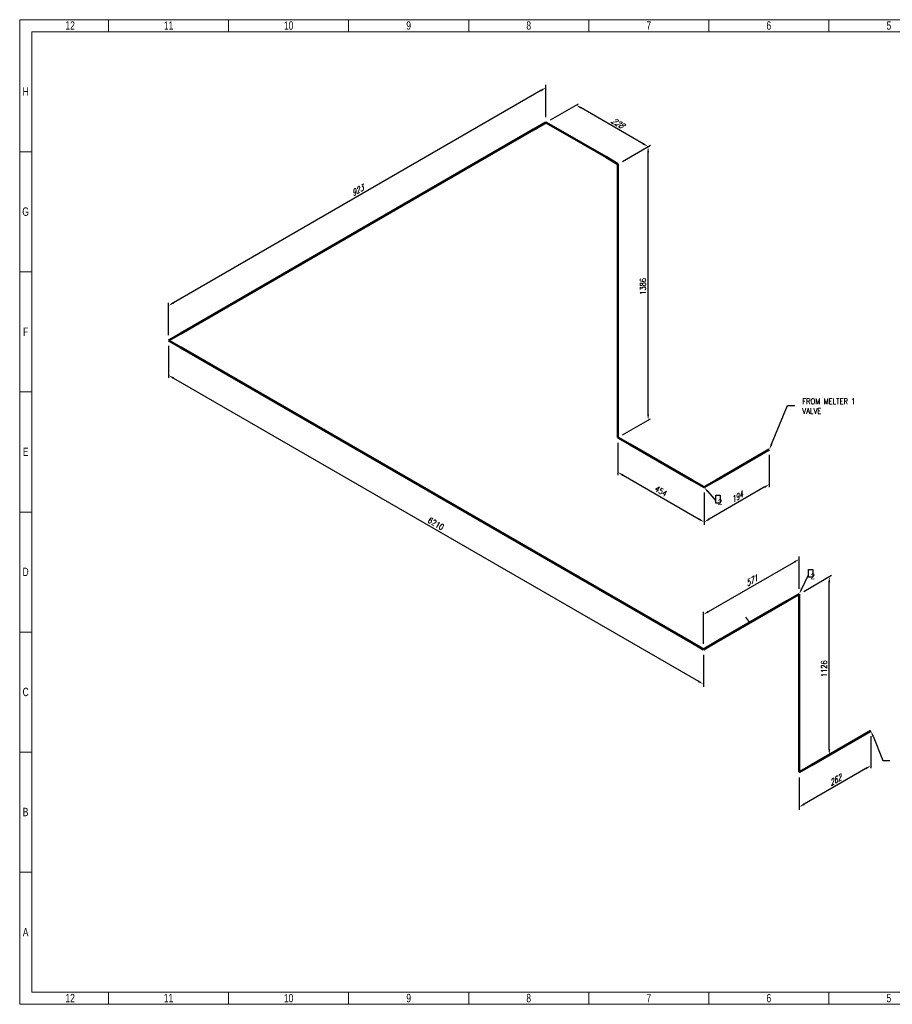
# Model space of a CAD drawing. Header units: millimetres. Extents: x 0 to 594, y 0 to 424.
# Tile 1 of 14: x 0 to 376, y 0 to 424. Entities that reach past the tile are written whole.
import ezdxf
from ezdxf import colors
from ezdxf.entities.mleader import LeaderData, LeaderLine
from ezdxf.enums import TextEntityAlignment as Align
from ezdxf.math import Vec2, Vec3

# ---------------------------------------------------------------- set-up
doc = ezdxf.new("R2018")
doc.units = ezdxf.units.MM
doc.header["$LTSCALE"] = 0.25
doc.set_wipeout_variables(frame=1)
doc.layers.add('Annotation', color=7, linetype='Continuous')
doc.layers.add('Dimension', color=1, linetype='Continuous')
doc.layers.add('Pipe Small Bore', color=30, linetype='Continuous', lineweight=50)
doc.styles.add('AdskIsoAnnotation', font='romans.shx', dxfattribs={"width": 0.8, "height": 1})
doc.styles.add('AdskIsoMetric', font='romans.shx', dxfattribs={"width": 0.8, "height": 2.5})
doc.styles.add('AdskIsoMetric-30', font='romans.shx', dxfattribs={"width": 0.8, "height": 2.5})
doc.styles.add('AdskIsoMetric30', font='romans.shx', dxfattribs={"width": 0.8, "oblique": 30, "height": 2.5})
doc.styles.add('SLDTEXTSTYLE3', font='TXT', dxfattribs={"width": 0.75})
doc.styles.get("Standard").update_dxf_attribs({"font": 'arial.ttf'})
doc.dimstyles.new('AdskIsoMetric', dxfattribs={"dimtxt": 2.5, "dimasz": 2.5, "dimexe": 1, "dimexo": 2, "dimgap": 0.8, "dimtad": 1, "dimdec": 0, "dimrnd": 1, "dimzin": 0, "dimdsep": 46, "dimtxsty": 'AdskIsoMetric', "dimcen": 0, "dimclrt": 7, "dimadec": 0, "dimazin": 0, "dimtfac": 1, "dimtdec": 0, "dimtmove": 1, "dimatfit": 3, "dimfxl": 1, "dimtfill": 1, "dimfrac": 2, "dimtolj": 1, "dimtzin": 0, "dimarcsym": 0})

# ---------------------------------------------------------------- blocks, each defined once
blk = doc.blocks.new('*D18')
at = {"layer": 'Defpoints', "color": 0, "transparency": 16777216}
for p in [(366.87, 117.85), (335.95, 100), (335.95, 85)]:
    blk.add_point(p, dxfattribs=at)
at = {"layer": 'Dimension', "color": 0, "lineweight": -2, "transparency": 16777216}
for p, q in [((366.87, 115.54), (366.87, 101.7)), ((335.95, 97.69), (335.95, 83.85)), ((364.7, 101.6), (338.11, 86.25))]:
    blk.add_line(p, q, dxfattribs=at)
at = {"layer": 'Dimension', "color": 0, "transparency": 16777216}
for points in [[(364.49, 101.96), (364.91, 101.24), (366.87, 102.85)], [(337.9, 86.61), (338.32, 85.89), (335.95, 85)]]:
    blk.add_solid(points, dxfattribs=at)
at = {"layer": 'Dimension', "color": 7, "transparency": 16777216, "insert": (351.41, 96.51), "char_height": 2.5, "attachment_point": 5, "rotation": 30, "style": 'AdskIsoMetric30', "bg_fill": 3, "box_fill_scale": 1.1, "bg_fill_color": 256, "bg_fill_true_color": 13158600, "bg_fill_transparency": 0}
blk.add_mtext('\\A1;262', dxfattribs=at)
blk = doc.blocks.new('*D19')
at = {"layer": 'Defpoints', "color": 0, "transparency": 16777216}
for p in [(348.94, 184.28), (335.95, 176.78), (335.95, 100)]:
    blk.add_point(p, dxfattribs=at)
at = {"layer": 'Dimension', "color": 0, "lineweight": -2, "transparency": 16777216}
for p, q in [((337.95, 177.93), (349.94, 184.86)), ((348.94, 110), (348.94, 181.78))]:
    blk.add_line(p, q, dxfattribs=at)
at = {"layer": 'Dimension', "color": 0, "transparency": 16777216}
for points in [[(348.52, 181.78), (349.35, 181.78), (348.94, 184.28)], [(348.52, 110), (349.35, 110), (348.94, 107.5)]]:
    blk.add_solid(points, dxfattribs=at)
at = {"layer": 'Dimension', "color": 7, "transparency": 16777216, "insert": (346.7, 144.6), "char_height": 2.5, "attachment_point": 5, "rotation": 90, "style": 'AdskIsoMetric-30', "bg_fill": 3, "box_fill_scale": 1.1, "bg_fill_color": 256, "bg_fill_true_color": 13158600, "bg_fill_transparency": 0}
blk.add_mtext('\\A1;1126', dxfattribs=at)
blk = doc.blocks.new('*D20')
at = {"layer": 'Defpoints', "color": 0, "transparency": 16777216}
for p in [(335.95, 191.78), (335.95, 176.78), (294.69, 152.96)]:
    blk.add_point(p, dxfattribs=at)
at = {"layer": 'Dimension', "color": 0, "lineweight": -2, "transparency": 16777216}
for p, q in [((335.95, 179.09), (335.95, 192.93)), ((296.85, 169.21), (333.78, 190.53)), ((294.69, 155.27), (294.69, 169.11))]:
    blk.add_line(p, q, dxfattribs=at)
at = {"layer": 'Dimension', "color": 0, "transparency": 16777216}
for points in [[(333.57, 190.89), (333.99, 190.17), (335.95, 191.78)], [(296.64, 169.57), (297.06, 168.85), (294.69, 167.96)]]:
    blk.add_solid(points, dxfattribs=at)
at = {"layer": 'Dimension', "color": 7, "transparency": 16777216, "insert": (315.32, 182.46), "char_height": 2.5, "attachment_point": 5, "rotation": 30, "style": 'AdskIsoMetric30', "bg_fill": 3, "box_fill_scale": 1.1, "bg_fill_color": 256, "bg_fill_true_color": 13158600, "bg_fill_transparency": 0}
blk.add_mtext('\\A1;571', dxfattribs=at)
blk = doc.blocks.new('*D21')
at = {"layer": 'Defpoints', "color": 0, "transparency": 16777216}
for p in [(64.13, 286.07), (294.69, 152.96), (294.69, 137.96)]:
    blk.add_point(p, dxfattribs=at)
at = {"layer": 'Dimension', "color": 0, "lineweight": -2, "transparency": 16777216}
for p, q in [((64.13, 283.76), (64.13, 269.91)), ((66.3, 269.82), (292.52, 139.21)), ((294.69, 150.65), (294.69, 136.8))]:
    blk.add_line(p, q, dxfattribs=at)
at = {"layer": 'Dimension', "color": 0, "transparency": 16777216}
for points in [[(66.51, 270.18), (66.09, 269.46), (64.13, 271.07)], [(292.73, 139.57), (292.31, 138.85), (294.69, 137.96)]]:
    blk.add_solid(points, dxfattribs=at)
at = {"layer": 'Dimension', "color": 7, "transparency": 16777216, "insert": (179.41, 207.1), "char_height": 2.5, "attachment_point": 5, "rotation": 330, "style": 'AdskIsoMetric-30', "bg_fill": 3, "box_fill_scale": 1.1, "bg_fill_color": 256, "bg_fill_true_color": 13158600, "bg_fill_transparency": 0}
blk.add_mtext('\\A1;6210', dxfattribs=at)
blk = doc.blocks.new('*D22')
at = {"layer": 'Defpoints', "color": 0, "transparency": 16777216}
for p in [(226.83, 380), (64.13, 301.07), (64.13, 286.07)]:
    blk.add_point(p, dxfattribs=at)
at = {"layer": 'Dimension', "color": 0, "lineweight": -2, "transparency": 16777216}
for p, q in [((226.83, 382.31), (226.83, 396.15)), ((224.66, 393.75), (66.3, 302.32)), ((64.13, 288.38), (64.13, 302.22))]:
    blk.add_line(p, q, dxfattribs=at)
at = {"layer": 'Dimension', "color": 0, "transparency": 16777216}
for points in [[(224.46, 394.11), (224.87, 393.39), (226.83, 395)], [(66.09, 302.68), (66.51, 301.96), (64.13, 301.07)]]:
    blk.add_solid(points, dxfattribs=at)
at = {"layer": 'Dimension', "color": 7, "transparency": 16777216, "insert": (145.48, 350.62), "char_height": 2.5, "attachment_point": 5, "rotation": 30, "style": 'AdskIsoMetric30', "bg_fill": 3, "box_fill_scale": 1.1, "bg_fill_color": 256, "bg_fill_true_color": 13158600, "bg_fill_transparency": 0}
blk.add_mtext('\\A1;923', dxfattribs=at)
blk = doc.blocks.new('*D23')
at = {"layer": 'Defpoints', "color": 0, "transparency": 16777216}
for p in [(239.82, 387.5), (226.83, 380), (257.87, 362.08)]:
    blk.add_point(p, dxfattribs=at)
at = {"layer": 'Dimension', "color": 0, "lineweight": -2, "transparency": 16777216}
for p, q in [((228.83, 381.15), (240.82, 388.08)), ((268.69, 370.83), (241.98, 386.25)), ((259.87, 363.24), (271.86, 370.16))]:
    blk.add_line(p, q, dxfattribs=at)
at = {"layer": 'Dimension', "color": 0, "transparency": 16777216}
for points in [[(242.19, 386.61), (241.78, 385.89), (239.82, 387.5)], [(268.9, 371.19), (268.48, 370.47), (270.86, 369.58)]]:
    blk.add_solid(points, dxfattribs=at)
at = {"layer": 'Dimension', "color": 7, "transparency": 16777216, "insert": (257.58, 379.83), "char_height": 2.5, "attachment_point": 5, "rotation": 330, "style": 'AdskIsoMetric30', "bg_fill": 3, "box_fill_scale": 1.1, "bg_fill_color": 256, "bg_fill_true_color": 13158600, "bg_fill_transparency": 0}
blk.add_mtext('\\A1;228', dxfattribs=at)
blk = doc.blocks.new('*D24')
at = {"layer": 'Defpoints', "color": 0, "transparency": 16777216}
for p in [(270.86, 369.58), (257.87, 362.08), (257.87, 244.23)]:
    blk.add_point(p, dxfattribs=at)
at = {"layer": 'Dimension', "color": 0, "lineweight": -2, "transparency": 16777216}
for p, q in [((259.87, 363.24), (271.86, 370.16)), ((270.86, 254.23), (270.86, 367.08)), ((259.87, 245.38), (271.86, 252.3))]:
    blk.add_line(p, q, dxfattribs=at)
at = {"layer": 'Dimension', "color": 0, "transparency": 16777216}
for points in [[(270.44, 367.08), (271.27, 367.08), (270.86, 369.58)], [(270.44, 254.23), (271.27, 254.23), (270.86, 251.73)]]:
    blk.add_solid(points, dxfattribs=at)
at = {"layer": 'Dimension', "color": 7, "transparency": 16777216, "insert": (268.62, 309.36), "char_height": 2.5, "attachment_point": 5, "rotation": 90, "style": 'AdskIsoMetric-30', "bg_fill": 3, "box_fill_scale": 1.1, "bg_fill_color": 256, "bg_fill_true_color": 13158600, "bg_fill_transparency": 0}
blk.add_mtext('\\A1;1386', dxfattribs=at)
blk = doc.blocks.new('*D25')
at = {"layer": 'Defpoints', "color": 0, "transparency": 16777216}
for p in [(257.87, 244.23), (294.97, 222.81), (294.97, 207.81)]:
    blk.add_point(p, dxfattribs=at)
at = {"layer": 'Dimension', "color": 0, "lineweight": -2, "transparency": 16777216}
for p, q in [((257.87, 241.92), (257.87, 228.07)), ((260.03, 227.98), (292.8, 209.06)), ((294.97, 220.5), (294.97, 206.65))]:
    blk.add_line(p, q, dxfattribs=at)
at = {"layer": 'Dimension', "color": 0, "transparency": 16777216}
for points in [[(260.24, 228.34), (259.82, 227.62), (257.87, 229.23)], [(293.01, 209.42), (292.6, 208.69), (294.97, 207.81)]]:
    blk.add_solid(points, dxfattribs=at)
at = {"layer": 'Dimension', "color": 7, "transparency": 16777216, "insert": (276.42, 221.1), "char_height": 2.5, "attachment_point": 5, "rotation": 330, "style": 'AdskIsoMetric-30', "bg_fill": 3, "box_fill_scale": 1.1, "bg_fill_color": 256, "bg_fill_true_color": 13158600, "bg_fill_transparency": 0}
blk.add_mtext('\\A1;454', dxfattribs=at)
blk = doc.blocks.new('*D26')
at = {"layer": 'Defpoints', "color": 0, "transparency": 16777216}
for p in [(323.09, 239.04), (294.97, 222.81), (294.97, 207.81)]:
    blk.add_point(p, dxfattribs=at)
at = {"layer": 'Dimension', "color": 0, "lineweight": -2, "transparency": 16777216}
for p, q in [((323.09, 236.73), (323.09, 222.89)), ((320.93, 222.79), (297.14, 209.06)), ((294.97, 220.5), (294.97, 206.65))]:
    blk.add_line(p, q, dxfattribs=at)
at = {"layer": 'Dimension', "color": 0, "transparency": 16777216}
for points in [[(320.72, 223.15), (321.14, 222.43), (323.09, 224.04)], [(296.93, 209.42), (297.34, 208.69), (294.97, 207.81)]]:
    blk.add_solid(points, dxfattribs=at)
at = {"layer": 'Dimension', "color": 7, "transparency": 16777216, "insert": (309.03, 218.51), "char_height": 2.5, "attachment_point": 5, "rotation": 30, "style": 'AdskIsoMetric30', "bg_fill": 3, "box_fill_scale": 1.1, "bg_fill_color": 256, "bg_fill_true_color": 13158600, "bg_fill_transparency": 0}
blk.add_mtext('\\A1;194', dxfattribs=at)
blk = doc.blocks.new('Elbow-1-Iso2DSkew90')
at = {"color": 0, "linetype": 'ByBlock', "lineweight": -2, "extrusion": (0, 0.816497, 0.57735)}
for p, q in [((-5.3, 3.06), (0, 0)), ((0, 0), (5.3, 3.06)), ((0, 0), (0, 0))]:
    blk.add_line(p, q, dxfattribs=at)
blk = doc.blocks.new('Elbow-2-Iso2DSkew90')
at = {"color": 0, "linetype": 'ByBlock', "lineweight": -2, "extrusion": (0, 0.816497, 0.57735)}
for p, q in [((5.3, 3.06), (0, 0)), ((0, 0), (5.3, -3.06)), ((0, 0), (0, 0))]:
    blk.add_line(p, q, dxfattribs=at)
blk = doc.blocks.new('Elbow-1-Iso2DSkew0')
at = {"color": 0, "linetype": 'ByBlock', "lineweight": -2, "extrusion": (0.707107, -0.408248, 0.57735)}
for p, q in [((0, 0), (-5.3, -3.06)), ((0, 0), (0, 0)), ((0, -6.12), (0, 0))]:
    blk.add_line(p, q, dxfattribs=at)
blk = doc.blocks.new('Elbow-3-Iso2DSkew90')
at = {"color": 0, "linetype": 'ByBlock', "lineweight": -2, "extrusion": (-0.707107, 0.408248, -0.57735)}
for p, q in [((0, 0), (0, 6.12)), ((5.3, 3.06), (0, 0)), ((0, 0), (0, 0))]:
    blk.add_line(p, q, dxfattribs=at)
blk = doc.blocks.new('Elbow-4-Iso2DSkew90')
at = {"color": 0, "linetype": 'ByBlock', "lineweight": -2, "extrusion": (0, 0.816497, 0.57735)}
for p, q in [((0, 0), (-5.3, -3.06)), ((0, 0), (0, 0)), ((5.3, -3.06), (0, 0))]:
    blk.add_line(p, q, dxfattribs=at)
blk = doc.blocks.new('Elbow-2-Iso2DSkew0')
at = {"color": 0, "linetype": 'ByBlock', "lineweight": -2, "extrusion": (-0.707107, -0.408248, 0.57735)}
for p, q in [((0, 0), (-5.3, 3.06)), ((0, 0), (0, 0)), ((0, -6.12), (0, 0))]:
    blk.add_line(p, q, dxfattribs=at)
blk = doc.blocks.new('Elbow-5-Iso2DSkew90')
at = {"color": 0, "linetype": 'ByBlock', "lineweight": -2, "extrusion": (0, 0.816497, 0.57735)}
for p, q in [((-5.3, 3.06), (0, 0)), ((0, 0), (5.3, 3.06)), ((0, 0), (0, 0))]:
    blk.add_line(p, q, dxfattribs=at)
blk = doc.blocks.new('Elbow-6-Iso2DSkew90')
at = {"color": 0, "linetype": 'ByBlock', "lineweight": -2, "extrusion": (0.707107, 0.408248, -0.57735)}
for p, q in [((0, 0), (0, 6.12)), ((0, 0), (0, 0)), ((5.3, -3.06), (0, 0))]:
    blk.add_line(p, q, dxfattribs=at)
blk = doc.blocks.new('AnnoRect')
at = {"color": 0, "linetype": 'ByBlock', "lineweight": -2}
blk.add_wipeout([(-0.81, -0.6), (-0.81, 0.6), (0.81, 0.6), (0.81, -0.6)], dxfattribs=at)
blk.add_lwpolyline([(-0.81, -0.6), (-0.81, 0.6), (0.81, 0.6), (0.81, -0.6)], close=True, dxfattribs=at)
at = {"color": 0, "linetype": 'ByBlock', "lineweight": -2, "width": 0.8, "flags": 106}
blk.add_attdef('XX', text='', height=1, dxfattribs=at).set_placement((0, 0), align=Align.MIDDLE_CENTER)
blk = doc.blocks.new('cajetin')
at = {"color": 7, "linetype": 'Continuous', "lineweight": 18}
for p, q in [((0, 0), (0, 615)), ((0, 615), (861, 615)), ((55.5, 607.5), (55.5, 615)), ((130.5, 607.5), (130.5, 615)), ((205.5, 607.5), (205.5, 615)), ((280.5, 607.5), (280.5, 615)), ((355.5, 607.5), (355.5, 615)), ((430.5, 607.5), (430.5, 615)), ((505.5, 607.5), (505.5, 615)), ((7.5, 7.5), (7.5, 607.5)), ((7.5, 607.5), (853.5, 607.5)), ((430.5, 607.5), (430.5, 607.5)), ((7.5, 532.5), (0, 532.5)), ((7.5, 457.5), (0, 457.5)), ((7.5, 382.5), (0, 382.5)), ((7.5, 307.5), (0, 307.5)), ((7.5, 307.5), (7.5, 307.5)), ((7.5, 232.5), (0, 232.5)), ((7.5, 157.5), (0, 157.5)), ((7.5, 82.5), (0, 82.5)), ((853.5, 7.5), (7.5, 7.5)), ((55.5, 7.5), (55.5, 0)), ((130.5, 7.5), (130.5, 0)), ((205.5, 7.5), (205.5, 0)), ((280.5, 7.5), (280.5, 0)), ((355.5, 7.5), (355.5, 0)), ((430.5, 7.5), (430.5, 7.5)), ((430.5, 7.5), (430.5, 0)), ((505.5, 7.5), (505.5, 0)), ((861, 0), (0, 0))]:
    blk.add_line(p, q, dxfattribs=at)
at = {"color": 7, "linetype": 'Continuous', "lineweight": 0, "char_height": 5.25, "attachment_point": 2, "style": 'SLDTEXTSTYLE3'}
for s, insert in [('12', (31.51, 613.99)), ('11', (93.01, 613.99)), ('10', (168.01, 613.99)), ('9', (243.01, 613.99)), ('8', (318.01, 613.99)), ('7', (393.01, 613.99)), ('6', (468.01, 613.99)), ('5', (543.01, 613.99)), ('H', (3.75, 572.74)), ('G', (3.68, 497.74)), ('F', (3.71, 422.74)), ('E', (3.74, 347.74)), ('D', (3.68, 272.74)), ('C', (3.73, 197.74)), ('B', (3.69, 122.74)), ('A', (3.7, 47.74)), ('12', (31.51, 6.49)), ('11', (93.01, 6.49)), ('10', (168.01, 6.49)), ('9', (243.01, 6.49)), ('8', (318.01, 6.49)), ('7', (393.01, 6.49)), ('6', (468.01, 6.49)), ('5', (543.01, 6.49))]:
    blk.add_mtext(s, dxfattribs=dict(at, insert=insert))

msp = doc.modelspace()

# ---------------------------------------------------------------- texts
at = {"layer": 'Annotation', "insert": (337.34, 254.408), "char_height": 2.5, "attachment_point": 7, "style": 'AdskIsoAnnotation', "bg_fill": 3, "box_fill_scale": 1, "bg_fill_color": 256, "bg_fill_true_color": 13158600, "bg_fill_transparency": 0}
msp.add_mtext('FROM MELTER 1\\PVALVE', dxfattribs=at)

# ---------------------------------------------------------------- leaders
at = {"layer": 'Annotation'}
ml = msp.add_multileader_mtext('Standard', dxfattribs=at)
ml.set_content('')
ml.set_leader_properties()
ml.build(insert=Vec2(0, 0))
ml.multileader.update_dxf_attribs({"dogleg_length": 3.062, "arrow_head_size": 2.5})
ctx = ml.context
ctx.base_point, ctx.arrow_head_size = Vec3(327.938, 258), 2.5
notes = []
notes.append((ctx, [(0, (1, 1, 0), (331, 258), (1, 0), 3.062, [(0, [(323.094, 239.042)], 0, [])])]))
ctx.mtext, ml.multileader.dxf.content_type = None, 0
ml = msp.add_multileader_mtext('Standard', dxfattribs=at)
ml.set_content('')
ml.set_leader_properties()
ml.build(insert=Vec2(0, 0))
ml.multileader.update_dxf_attribs({"dogleg_length": 0, "arrow_head_size": 2.5})
ctx = ml.context
ctx.base_point, ctx.arrow_head_size = Vec3(300, 217), 2.5
notes.append((ctx, [(0, (1, 1, 0), (300, 217), (-1, 0), 0, [(0, [(294.97, 222.805)], 0, [])])]))
ctx.mtext, ml.multileader.dxf.content_type = None, 0
ml = msp.add_multileader_mtext('Standard', dxfattribs=at)
ml.set_content('')
ml.set_leader_properties()
ml.build(insert=Vec2(0, 0))
ml.multileader.update_dxf_attribs({"dogleg_length": 0, "arrow_head_size": 2.5})
ctx = ml.context
ctx.base_point, ctx.arrow_head_size = Vec3(340, 185), 2.5
notes.append((ctx, [(0, (1, 1, 0), (340, 185), (-1, 0), 0, [(0, [(335.946, 176.779)], 0, [])])]))
ctx.mtext, ml.multileader.dxf.content_type = None, 0
ml = msp.add_multileader_mtext('Standard', dxfattribs=at)
ml.set_content('')
ml.set_leader_properties()
ml.build(insert=Vec2(0, 0))
ml.multileader.update_dxf_attribs({"dogleg_length": 0, "arrow_head_size": 0})
ctx = ml.context
ctx.base_point, ctx.arrow_head_size = Vec3(312.928, 166.804), 0
notes.append((ctx, [(0, (1, 1, 0), (312.928, 166.804), (-1, 0), 0, [(0, [(314.703, 164.514)], 0, [])])]))
ctx.mtext, ml.multileader.dxf.content_type = None, 0
ml = msp.add_multileader_mtext('Standard', dxfattribs=at)
ml.set_content('')
ml.set_leader_properties()
ml.build(insert=Vec2(0, 0))
ml.multileader.update_dxf_attribs({"dogleg_length": 3.062, "arrow_head_size": 2.5})
ctx = ml.context
ctx.base_point, ctx.arrow_head_size = Vec3(368.938, 105), 2.5
notes.append((ctx, [(0, (1, 1, 0), (372, 105), (1, 0), 3.062, [(0, [(366.865, 117.851)], 0, [])])]))
ctx.mtext, ml.multileader.dxf.content_type = None, 0
for ctx, leaders in notes:
    for number, flags, end, landing, length, lines in leaders:
        leader = LeaderData()
        leader.index, (leader.has_last_leader_line, leader.has_dogleg_vector, leader.attachment_direction) = number, flags
        leader.last_leader_point, leader.dogleg_vector, leader.dogleg_length = Vec3(end), Vec3(landing), length
        for number, points, colour, breaks in lines:
            line = LeaderLine()
            line.index, line.vertices, line.color, line.breaks = number, Vec3.list(points), colors.encode_raw_color(colour), breaks
            leader.lines.append(line)
        ctx.leaders.append(leader)

# ---------------------------------------------------------------- next in the draw order: dimensions: what is measured, and where the dimension line sits
at = {"layer": 'Dimension'}
dim = msp.add_linear_dim(base=(335.946, 85), p1=(366.865, 117.851), p2=(335.946, 100), angle=210, text='262', dimstyle='AdskIsoMetric', override={"dimtad": 0, "dimlfac": 7.347479, "dimtxsty": 'AdskIsoMetric30', "dimse1": 0, "dimse2": 0, "dimsd1": 0, "dimsd2": 0, "dimtmove": 1}, dxfattribs=at)
dim.commit()
dim.dimension.update_dxf_attribs({"geometry": '*D18', "text_midpoint": (351.405, 96.512), "dimtype": 160})

# ---------------------------------------------------------------- next in the draw order: dimensions: what is measured, and where the dimension line sits
dim = msp.add_linear_dim(base=(348.936, 184.279), p1=(335.946, 100), p2=(335.946, 176.779), angle=90, text='1126', dimstyle='AdskIsoMetric', override={"dimtad": 0, "dimlfac": 14.661178, "dimtxsty": 'AdskIsoMetric-30', "dimse1": 1, "dimse2": 0, "dimsd1": 0, "dimsd2": 0, "dimtmove": 1}, dxfattribs=at)
dim.commit()
dim.dimension.update_dxf_attribs({"geometry": '*D19', "text_midpoint": (346.696, 144.596), "dimtype": 160})

# ---------------------------------------------------------------- next in the draw order: linework, layer by layer
at = {"layer": 'Pipe Small Bore'}
msp.add_lwpolyline([(366.865, 117.851), (341.249, 103.062)], dxfattribs=at)

# ---------------------------------------------------------------- next in the draw order: block references
at = {"layer": 'Annotation'}
ref = msp.add_blockref('AnnoRect', (340.937, 185.687), dxfattribs=dict(at, xscale=1.158088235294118, yscale=2.8125, zscale=2.5))
lines = msp.add_mtext('2', dxfattribs={"layer": '0', "color": 0, "linetype": 'ByBlock', "lineweight": -2, "insert": (340.937, 185.687), "char_height": 2.5, "attachment_point": 1})
ref.add_attrib('XX', '', (340.937, 185.687), dxfattribs={"flags": 104}).embed_mtext(lines)
at = {"layer": 'Pipe Small Bore'}
msp.add_blockref('Elbow-3-Iso2DSkew90', (335.946, 100), dxfattribs=at)

# ---------------------------------------------------------------- next in the draw order: dimensions: what is measured, and where the dimension line sits
at = {"layer": 'Dimension'}
dim = msp.add_linear_dim(base=(335.946, 191.779), p1=(294.688, 152.959), p2=(335.946, 176.779), angle=30, text='571', dimstyle='AdskIsoMetric', override={"dimtad": 0, "dimlfac": 11.994598, "dimtxsty": 'AdskIsoMetric30', "dimse1": 0, "dimse2": 0, "dimsd1": 0, "dimsd2": 0, "dimtmove": 1}, dxfattribs=at)
dim.commit()
dim.dimension.update_dxf_attribs({"geometry": '*D20', "text_midpoint": (315.317, 182.455), "dimtype": 160})

# ---------------------------------------------------------------- next in the draw order: linework, layer by layer
at = {"layer": 'Pipe Small Bore'}
for points in [[(330.643, 173.717), (299.991, 156.02)], [(335.946, 106.124), (335.946, 170.655)]]:
    msp.add_lwpolyline(points, dxfattribs=at)

# ---------------------------------------------------------------- next in the draw order: block references
msp.add_blockref('Elbow-1-Iso2DSkew0', (335.946, 176.779), dxfattribs=at)

# ---------------------------------------------------------------- next in the draw order: dimensions: what is measured, and where the dimension line sits
at = {"layer": 'Dimension'}
dim = msp.add_linear_dim(base=(294.688, 137.959), p1=(64.135, 286.068), p2=(294.688, 152.959), angle=330, text='6210', dimstyle='AdskIsoMetric', override={"dimtad": 0, "dimlfac": 23.325142, "dimtxsty": 'AdskIsoMetric-30', "dimse1": 0, "dimse2": 0, "dimsd1": 0, "dimsd2": 0, "dimtmove": 1}, dxfattribs=at)
dim.commit()
dim.dimension.update_dxf_attribs({"geometry": '*D21', "text_midpoint": (179.412, 207.1), "dimtype": 160})

# ---------------------------------------------------------------- next in the draw order: block references
at = {"layer": 'Pipe Small Bore'}
msp.add_blockref('Elbow-1-Iso2DSkew90', (294.688, 152.959), dxfattribs=at)

# ---------------------------------------------------------------- next in the draw order: dimensions: what is measured, and where the dimension line sits
at = {"layer": 'Dimension'}
dim = msp.add_linear_dim(base=(64.135, 301.068), p1=(226.829, 380), p2=(64.135, 286.068), angle=210, text='923', dimstyle='AdskIsoMetric', override={"dimtad": 0, "dimlfac": 4.91156, "dimtxsty": 'AdskIsoMetric30', "dimse1": 0, "dimse2": 0, "dimsd1": 0, "dimsd2": 0, "dimtmove": 1}, dxfattribs=at)
dim.commit()
dim.dimension.update_dxf_attribs({"geometry": '*D22', "text_midpoint": (145.482, 350.621), "dimtype": 160})

# ---------------------------------------------------------------- next in the draw order: linework, layer by layer
at = {"layer": 'Pipe Small Bore'}
msp.add_lwpolyline([(221.526, 376.938), (69.438, 289.13)], dxfattribs=at)

# ---------------------------------------------------------------- next in the draw order: block references
msp.add_blockref('Elbow-2-Iso2DSkew90', (64.135, 286.068), dxfattribs=at)

# ---------------------------------------------------------------- next in the draw order: dimensions: what is measured, and where the dimension line sits
at = {"layer": 'Dimension'}
dim = msp.add_linear_dim(base=(239.82, 387.5), p1=(257.867, 362.081), p2=(226.829, 380), angle=150, text='228', dimstyle='AdskIsoMetric', override={"dimtad": 0, "dimlfac": 6.372181, "dimtxsty": 'AdskIsoMetric30', "dimse1": 0, "dimse2": 0, "dimsd1": 0, "dimsd2": 0, "dimtmove": 1}, dxfattribs=at)
dim.commit()
dim.dimension.update_dxf_attribs({"geometry": '*D23', "text_midpoint": (257.578, 379.834), "dimtype": 160})

# ---------------------------------------------------------------- next in the draw order: linework, layer by layer
at = {"layer": 'Pipe Small Bore'}
msp.add_lwpolyline([(252.564, 365.142), (232.133, 376.938)], dxfattribs=at)

# ---------------------------------------------------------------- next in the draw order: block references
msp.add_blockref('Elbow-4-Iso2DSkew90', (226.829, 380), dxfattribs=at)

# ---------------------------------------------------------------- next in the draw order: dimensions: what is measured, and where the dimension line sits
at = {"layer": 'Dimension'}
dim = msp.add_linear_dim(base=(270.857, 369.581), p1=(257.867, 244.227), p2=(257.867, 362.081), angle=90.00003, text='1386', dimstyle='AdskIsoMetric', override={"dimtad": 0, "dimlfac": 11.757495, "dimtxsty": 'AdskIsoMetric-30', "dimse1": 0, "dimse2": 0, "dimsd1": 0, "dimsd2": 0, "dimtmove": 1}, dxfattribs=at)
dim.commit()
dim.dimension.update_dxf_attribs({"geometry": '*D24', "text_midpoint": (268.617, 309.36), "dimtype": 160})

# ---------------------------------------------------------------- next in the draw order: linework, layer by layer
at = {"layer": 'Pipe Small Bore'}
for points in [[(257.867, 331.918), (257.867, 355.957)], [(257.867, 250.35), (257.867, 331.918)]]:
    msp.add_lwpolyline(points, dxfattribs=at)

# ---------------------------------------------------------------- next in the draw order: block references
msp.add_blockref('Elbow-2-Iso2DSkew0', (257.867, 362.081), dxfattribs=at)

# ---------------------------------------------------------------- next in the draw order: dimensions: what is measured, and where the dimension line sits
at = {"layer": 'Dimension'}
dim = msp.add_linear_dim(base=(294.97, 207.805), p1=(257.867, 244.227), p2=(294.97, 222.805), angle=330, text='454', dimstyle='AdskIsoMetric', override={"dimtad": 0, "dimlfac": 10.602761, "dimtxsty": 'AdskIsoMetric-30', "dimse1": 0, "dimse2": 0, "dimsd1": 0, "dimsd2": 0, "dimtmove": 1}, dxfattribs=at)
dim.commit()
dim.dimension.update_dxf_attribs({"geometry": '*D25', "text_midpoint": (276.418, 221.102), "dimtype": 160})

# ---------------------------------------------------------------- next in the draw order: linework, layer by layer
at = {"layer": 'Pipe Small Bore'}
for points in [[(69.438, 283.007), (289.385, 156.02)], [(289.667, 225.867), (263.17, 241.165)]]:
    msp.add_lwpolyline(points, dxfattribs=at)

# ---------------------------------------------------------------- next in the draw order: block references
msp.add_blockref('Elbow-6-Iso2DSkew90', (257.867, 244.227), dxfattribs=at)

# ---------------------------------------------------------------- next in the draw order: dimensions: what is measured, and where the dimension line sits
at = {"layer": 'Dimension'}
dim = msp.add_linear_dim(base=(294.97, 207.805), p1=(323.094, 239.042), p2=(294.97, 222.805), angle=210, text='194', dimstyle='AdskIsoMetric', override={"dimtad": 0, "dimlfac": 5.975104, "dimtxsty": 'AdskIsoMetric30', "dimse1": 0, "dimse2": 0, "dimsd1": 0, "dimsd2": 0, "dimtmove": 1}, dxfattribs=at)
dim.commit()
dim.dimension.update_dxf_attribs({"geometry": '*D26', "text_midpoint": (309.032, 218.51), "dimtype": 160})

# ---------------------------------------------------------------- next in the draw order: linework, layer by layer
at = {"layer": 'Pipe Small Bore'}
msp.add_lwpolyline([(323.094, 239.042), (300.273, 225.867)], dxfattribs=at)

# ---------------------------------------------------------------- next in the draw order: block references
at = {"layer": 'Annotation'}
ref = msp.add_blockref('AnnoRect', (300.937, 217.687), dxfattribs=dict(at, xscale=1.158088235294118, yscale=2.8125, zscale=2.5))
lines = msp.add_mtext('2', dxfattribs={"layer": '0', "color": 0, "linetype": 'ByBlock', "lineweight": -2, "insert": (300.937, 217.687), "char_height": 2.5, "attachment_point": 1})
ref.add_attrib('XX', '', (300.937, 217.687), dxfattribs={"flags": 104}).embed_mtext(lines)
at = {"layer": 'Pipe Small Bore'}
msp.add_blockref('Elbow-5-Iso2DSkew90', (294.97, 222.805), dxfattribs=at)

# ---------------------------------------------------------------- next in the draw order: block references
at = {"xscale": 0.689895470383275, "yscale": 0.689895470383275, "zscale": 0.689895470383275}
msp.add_blockref('cajetin', (0, 0), dxfattribs=at)

doc.saveas('drawing.dxf')
